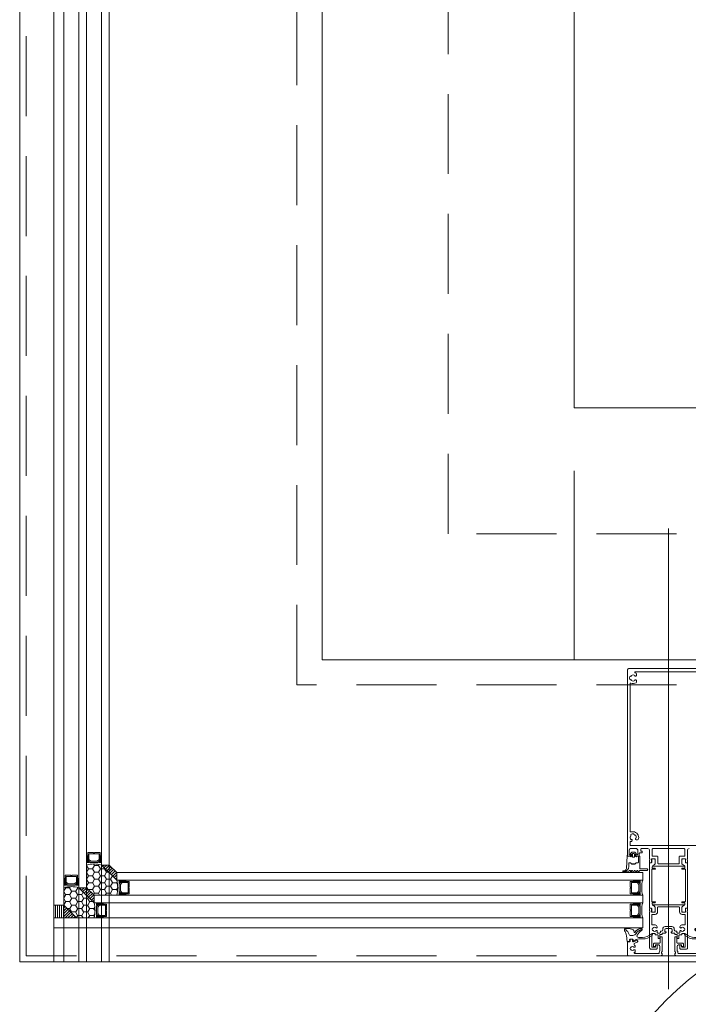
# Model space of a CAD drawing. Header units: millimetres. Extents: x 213386 to 459888, y 74252 to 208052.
# Tile 54 of 256: x 373037 to 373567, y 145459 to 146240. Entities that reach past the tile are written whole.
import ezdxf

# ---------------------------------------------------------------- set-up
doc = ezdxf.new("R2010")
doc.units = ezdxf.units.MM
doc.linetypes.add('CK_Čerchovaná 50', pattern=[6, 3, -1.5, 0, -1.5])
doc.linetypes.add('ČÁRKOVANÁ', pattern=[19.05, 12.7, -6.35])
for name, color, linetype, lineweight in [('FASÁDA DETAILNÍ', 255, 'Continuous', 0), ('LEGENDA', 255, 'Continuous', 0), ('TENKA', 255, 'Continuous', 0)]:
    doc.layers.add(name, color=color, linetype=linetype, lineweight=lineweight)
pattern_1 = [(225, (415453.0111, 93572.1125), (1.122532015, -1.122532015), [])]

# ---------------------------------------------------------------- blocks, each defined once
blk = doc.blocks.new('433270')
blk.add_lwpolyline([(1, 0, 0.414364), (0, -1), (0, -1.4, 0.255924), (0.23, -1.83, -0.547723), (0.23, -3.17, 0.255924), (0, -3.6), (0, -14.6, 0.414214), (0.3, -14.9), (1.2, -14.9, 0.414214), (1.7, -14.4), (1.7, -10.3, -0.414214), (2, -10), (6, -10, 0.414248), (7, -9), (7, -7.7, 0.414179), (6.5, -7.2), (5.7, -7.2, 0.414232), (5.4, -7.5), (5.4, -8.2, -0.414198), (5.1, -8.5), (2.8, -8.5, -0.414204), (1.8, -7.5), (1.8, -4.49, -0.147432), (1.97, -3.94, 0.147461), (2.4, -2.5), (2.4, -2.3, -0.414214), (2.9, -1.8), (21.87, -1.8, -0.668178), (22.22, -2.65), (22.16, -2.72, 1), (21.59, -3.29), (21.52, -3.35, 0.198912), (21.38, -3.71), (21.38, -4.05, 0.414214), (22.08, -4.75), (22.38, -4.75, 0.576988), (22.64, -4.3, -0.311246), (24.56, -4.3, 0.576988), (24.82, -4.75), (25.3, -4.75, -0.260065), (25.3, -6.65), (24.82, -6.65, 0.576988), (24.56, -7.1, -0.311246), (22.64, -7.1, 0.576988), (22.38, -6.65), (22.08, -6.65, 0.414214), (21.38, -7.35), (21.38, -7.61, 0.267949), (21.63, -8.04), (21.89, -8.2, -0.637047), (21.73, -10), (19.83, -10.7, 0.315299), (19.5, -11.17), (19.5, -11.49, 0.520567), (20.17, -11.96), (22.83, -10.99, -0.520567), (23.5, -11.46), (23.5, -12.5, 0.414062), (24, -13), (25, -13, 0.414186), (25.5, -12.5), (25.5, -11.5, -0.414182), (26, -11), (27, -11, 0.414214), (27.5, -10.5), (27.5, -0.5, 0.414214), (27, 0), (1, 0)], format="xyb", close=True)
blk = doc.blocks.new('284325')
for points in [[(0.84, -5.23, -0.560316), (0.94, -4.73), (1.94, -4.36, 0.3153), (2.14, -4.08), (2.14, -1.89, 0.451558), (1.8, -1.59), (0.9, -1.7, -0.399586), (0.57, -1.46), (0.3, -0.07, -0.415977), (0.53, 0.29, 0.024107), (6.15, 1.24, 0.076636), (8.99, 2.34, -0.577615), (10.79, 1.3), (10.02, 1.37, 0.283171), (9.08, 0.9, -0.168429), (7.07, -0.74), (5.9, -1.16, 0.315302), (5.24, -2.1), (5.24, -4.21, 0.269719), (6.76, -6.82, -0.194797), (10.18, -11.53, -0.342663), (9.17, -11.17, 0.119207), (5.43, -7.59, 0.578571), (3.63, -8.62), (3.63, -11.77, 0.176415), (6.16, -18.72, -1), (5.24, -19.49, -0.176415), (2.43, -11.77), (2.43, -8.89, 0.208286), (0.84, -5.23)], [(8.95, -6.65), (10.32, -8.78, -0.134555), (10.79, -10.63, -0.339795), (10.19, -11.53, 0.194788), (6.76, -6.81, -0.269736), (5.25, -4.21), (5.25, -2.1, -0.315302), (5.9, -1.17), (7.07, -0.74, 0.168429), (9.09, 0.89, -0.283167), (10.01, 1.36), (10.79, 1.29), (10.79, -0.74, -0.070852), (10.71, -1.3), (9.95, -3.93, -0.241839), (9.08, -4.83), (7.93, -5.22, 0.836024), (8.08, -6.19), (8.11, -6.19, -0.255349), (8.95, -6.65)]]:
    blk.add_lwpolyline(points, format="xyb", close=True)
blk = doc.blocks.new('284336')
for points in [[(-0.7, -9.6), (-10, -9.6, 0.414511), (-10.51, -10.11), (-10.51, -15.51, -1), (-11.69, -15.51), (-11.69, -9.6), (-12.69, -8.95, -0.668884), (-12.6, -8.23), (-11.99, -8.01, 0.766384), (-11.99, -7.21), (-12.6, -6.99, -0.76831), (-12.6, -6.23), (-11.99, -6.01, 0.766384), (-11.99, -5.21), (-12.6, -4.99, -0.76831), (-12.6, -4.23), (-11.99, -4.01, 0.766384), (-11.99, -3.21), (-12.6, -2.99, -0.877523), (-12.5, -2.22), (-12.1, -2.22, 0.698129), (-11.83, -1.5, -0.220231), (-12.89, 0.78), (-12.89, 3.45, -0.157143), (-12.82, 3.68), (-12.69, 3.42, -0.067482), (-12.48, 2.53, 0.393136), (-8.66, -1.02), (-6.1, -1.02, -0.414214), (-5.61, -1.51), (-5.61, -2.22, -0.267949), (-5.85, -2.65), (-6.35, -2.93, 0.267949), (-6.61, -3.38), (-6.61, -5.84, 0.267949), (-6.35, -6.29), (-5.85, -6.57, -0.267949), (-5.61, -7), (-5.61, -8.11, 0.414215), (-5.1, -8.62), (-0.41, -8.62), (-0.41, -9.31, -0.414212), (-0.7, -9.6)], [(-0.41, 0), (-0.41, -2, 0.990243), (-0.4, -3.02), (0.9, -3.02, 0.414214), (1.21, -2.71), (1.21, -2.61, -0.668123), (1.71, -2.4), (2.75, -3.45, -0.199004), (2.89, -3.79), (2.89, -5.43, -0.199038), (2.75, -5.77), (1.71, -6.82, -0.668191), (1.21, -6.61), (1.21, -6.51, 0.414214), (0.9, -6.2), (-0.4, -6.2, 0.990269), (-0.41, -7.22), (-0.41, -8.6), (-5.1, -8.6, -0.414215), (-5.59, -8.11), (-5.59, -7, 0.267949), (-5.84, -6.56), (-6.34, -6.27, -0.267949), (-6.59, -5.84), (-6.59, -3.38, -0.267949), (-6.34, -2.95), (-5.84, -2.66, 0.267949), (-5.59, -2.22), (-5.59, -1.51, 0.414214), (-6.1, -1), (-8.66, -1, -0.393156), (-12.46, 2.53, 0.067572), (-12.67, 3.43), (-12.8, 3.7, -0.637545), (-12.12, 3.53), (-11.92, 2.53, 0.344315), (-10.06, 0.91), (0, 0.38, -0.406913), (0.39, 0), (-0.41, 0)], [(1.7, -4.31, 0.414235), (1.2, -3.81), (-0.7, -3.81, 0.414214), (-1.2, -4.31), (-1.2, -4.91, 0.414214), (-0.7, -5.41), (1.2, -5.41, 0.414235), (1.7, -4.91), (1.7, -4.31)]]:
    blk.add_lwpolyline(points, format="xyb", close=True)

msp = doc.modelspace()

# ---------------------------------------------------------------- hatches: boundary and pattern name
at = {"layer": 'FASÁDA DETAILNÍ'}
h = msp.add_hatch(dxfattribs=at)
h.set_pattern_fill('HONEY', color=256, angle=180)
h.set_pattern_definition([(180, (415471.0118, 93554.1125), (-4.7625, -2.74963), [3.175, -6.35]), (300, (415471.0118, 93554.1125), (4.76249943, -2.74963099), [3.175, -6.35]), (240, (415471.0118, 93554.1125), (-5.7e-07, -5.49926099), [-6.35, 3.175])])
edge = h.paths.add_edge_path()
edge.add_line((373095.637, 145545.154), (373089.638, 145551.154))
edge.add_line((373089.638, 145551.154), (373089.638, 145551.154))
edge.add_line((373089.638, 145551.154), (373089.638, 145569.154))
edge.add_arc((373095.638, 145547.263), 22.699, 74.672715, 105.327181, ccw=False)
edge.add_line((373101.638, 145569.154), (373113.638, 145557.154))
edge.add_arc((373091.746, 145551.154), 22.699, -15.327225, 15.327225, ccw=False)
edge.add_line((373113.638, 145545.154), (373095.637, 145545.154))
h = msp.add_hatch(dxfattribs=at)
h.set_pattern_fill('ANSI31', color=256, scale=0.5, angle=180)
h.set_pattern_definition([(225, (415471.0118, 93554.1125), (1.122532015, -1.122532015), [])])
h.paths.add_polyline_path([(373101.638, 145569.154), (373107.638, 145569.154), (373113.638, 145563.154), (373113.638, 145557.154)])
h = msp.add_hatch(dxfattribs=at)
h.set_pattern_fill('HONEY', color=256, angle=180)
h.set_pattern_definition([(180, (415453.011, 93572.1125), (-4.7625, -2.74963), [3.175, -6.35]), (300, (415453.011, 93572.1125), (4.76249943, -2.74963099), [3.175, -6.35]), (240, (415453.011, 93572.1125), (-5.7e-07, -5.49926099), [-6.35, 3.175])])
edge = h.paths.add_edge_path()
edge.add_line((373081.637, 145527.154), (373071.637, 145537.154))
edge.add_line((373071.637, 145537.154), (373071.637, 145537.154))
edge.add_line((373071.637, 145537.154), (373071.637, 145551.154))
edge.add_arc((373077.637, 145529.263), 22.699, 74.672715, 105.327181, ccw=False)
edge.add_line((373083.637, 145551.154), (373095.637, 145539.154))
edge.add_arc((373073.745, 145533.154), 22.699, -15.327225, 15.327225, ccw=False)
edge.add_line((373095.637, 145527.154), (373081.637, 145527.154))
h = msp.add_hatch(dxfattribs=at)
h.set_pattern_fill('ANSI31', color=256, scale=0.5, angle=180)
h.set_pattern_definition(pattern_1)
h.paths.add_polyline_path([(373083.637, 145551.154), (373089.637, 145551.154), (373095.637, 145545.154), (373095.637, 145539.154)])
h = msp.add_hatch(dxfattribs=at)
h.set_pattern_fill('ANSI31', color=256, scale=0.5, angle=225)
h.set_pattern_definition([(270, (415453.0111, 93572.1125), (1.5875, -5e-16), [])])
h.paths.add_polyline_path([(373063.637, 145537.154), (373071.637, 145537.154), (373071.637, 145527.154), (373063.637, 145527.154)])
h = msp.add_hatch(dxfattribs=at)
h.set_pattern_fill('ANSI31', color=256, scale=0.5, angle=180)
h.set_pattern_definition(pattern_1)
h.paths.add_polyline_path([(373071.637, 145537.154), (373071.637, 145537.154), (373081.637, 145527.154), (373071.637, 145527.154)])

# ---------------------------------------------------------------- linework, layer by layer
for p, q in [((373036.638, 145492.154), (373036.638, 169172.154)), ((373063.638, 145492.154), (373063.638, 169172.154)), ((373071.638, 169172.154), (373071.638, 145492.154)), ((373083.638, 145492.154), (373083.638, 169172.154)), ((373089.638, 169172.154), (373089.638, 145492.154)), ((373101.638, 145492.154), (373101.638, 169172.154)), ((373107.638, 169172.154), (373107.638, 145492.154)), ((373276.638, 145732.154), (373276.638, 168932.154)), ((373063.637, 147486.654), (373063.637, 145537.154)), ((373071.637, 145527.154), (373071.637, 147486.654)), ((373083.637, 147486.654), (373083.637, 145551.154)), ((373089.637, 145551.154), (373089.637, 147486.654)), ((373101.638, 147486.654), (373101.638, 145569.154)), ((373107.638, 145569.154), (373107.638, 147486.654)), ((373551.638, 145836.425), (373551.638, 145470.587)), ((374034.138, 145732.154), (373276.638, 145732.154)), ((373107.638, 145569.154), (373101.638, 145569.154)), ((373113.638, 145557.154), (373101.638, 145569.154)), ((373113.638, 145563.154), (373107.638, 145569.154)), ((373113.638, 145563.154), (373531.138, 145563.154)), ((373113.638, 145563.154), (373113.638, 145557.154)), ((373531.138, 145557.154), (373531.138, 145563.154)), ((373071.637, 145551.154), (373071.637, 145527.154)), ((373089.637, 145551.154), (373083.637, 145551.154)), ((373095.637, 145539.154), (373083.637, 145551.154)), ((373095.637, 145545.154), (373089.637, 145551.154)), ((373531.138, 145557.154), (373113.638, 145557.154)), ((373531.138, 145545.154), (373095.637, 145545.154)), ((373095.637, 145545.154), (373095.637, 145539.154)), ((373531.138, 145539.154), (373531.138, 145545.154)), ((373071.637, 145537.154), (373063.637, 145537.154)), ((373063.637, 145527.154), (373063.637, 145537.154)), ((373081.637, 145527.154), (373071.637, 145537.154)), ((373095.637, 145539.154), (373531.138, 145539.154)), ((373531.138, 145527.154), (373063.637, 145527.154)), ((373063.637, 145527.154), (373063.637, 145519.154)), ((373531.138, 145519.154), (373531.138, 145527.154)), ((373063.637, 145519.154), (373531.138, 145519.154)), ((374034.138, 145492.154), (373036.638, 145492.154))]:
    msp.add_line(p, q, dxfattribs=at)
at = {"layer": 'FASÁDA DETAILNÍ', "linetype": 'ČÁRKOVANÁ', "ltscale": 5}
for p, q in [((373041.638, 145497.154), (373041.638, 169167.154)), ((373256.638, 145712.154), (373256.638, 168952.154)), ((373376.638, 145832.154), (373376.638, 168832.154)), ((374034.138, 145832.154), (373376.638, 145832.154)), ((374034.138, 145712.154), (373256.638, 145712.154)), ((374034.138, 145497.154), (373041.638, 145497.154))]:
    msp.add_line(p, q, dxfattribs=at)
at = {"layer": 'FASÁDA DETAILNÍ', "ltscale": 5}
msp.add_lwpolyline([(373969.138, 145732.154), (373969.138, 145932.154), (373476.638, 145932.154), (373476.638, 168732.154), (373969.14, 168732.154), (373969.14, 168932.154)], dxfattribs=at)
at = {"layer": 'FASÁDA DETAILNÍ'}
for points in [[(373568.14, 145582.155, 0.4142136), (373566.64, 145580.655), (373566.64, 145574.156, 0.3381793), (373566.438, 145573.881), (373566.438, 145573.428, 0.3381812), (373566.638, 145573.154), (373566.638, 145571.274, -0.4142136), (373566.338, 145570.974), (373565.358, 145570.974, -0.4142136), (373565.058, 145571.274), (373565.058, 145573.954, 0.4142136), (373564.858, 145574.154), (373562.638, 145574.154, 0.4142136), (373562.138, 145573.654), (373562.138, 145569.797), (373563.987, 145568.73, -0.2679492), (373564.137, 145568.47), (373564.137, 145568.454, -0.4142136), (373563.837, 145568.154), (373539.44, 145568.154, -0.4142136), (373539.14, 145568.454), (373539.14, 145568.47, -0.2679492), (373539.29, 145568.73), (373541.138, 145569.797), (373541.138, 145573.654, 0.4142136), (373540.638, 145574.154), (373538.418, 145574.154, 0.4142136), (373538.218, 145573.954), (373538.218, 145571.274, -0.4142136), (373537.918, 145570.974), (373536.938, 145570.974, -0.4142136), (373536.638, 145571.274), (373536.638, 145573.154, 0.3381812), (373536.838, 145573.428), (373536.838, 145573.881, 0.3381793), (373536.637, 145574.156), (373536.637, 145580.655, 0.4142136), (373535.137, 145582.155), (373530.038, 145582.155, 0.4142136), (373529.538, 145581.655), (373529.538, 145580.055), (373530.738, 145580.055), (373530.738, 145578.755), (373528.938, 145578.755, 0.4142136), (373528.438, 145578.255), (373528.438, 145576.654, -0.4142136), (373527.938, 145576.154), (373525.938, 145576.154, -0.4142012), (373525.438, 145576.654), (373525.438, 145577.154), (373526.638, 145577.154, 0.4142136), (373527.138, 145577.654), (373527.138, 145581.155, 0.4142242), (373526.138, 145582.155), (373521.438, 145582.155, 0.4142029), (373520.438, 145581.155), (373520.438, 145577.154), (373521.438, 145577.154), (373521.438, 145576.654, -0.4142197), (373520.938, 145576.154), (373519.638, 145576.154, -0.4142136), (373519.138, 145576.654), (373519.138, 145724.154, -0.4142136), (373520.138, 145725.154), (373583.138, 145725.154, -0.4142136)], [(373577.817, 145722.663), (373525.459, 145722.663, 0.8147642), (373525.261, 145721.704, -0.0377754), (373525.85, 145721.396, -0.2587772), (373526.32, 145720.548), (373526.32, 145720.063, -0.4142136), (373525.32, 145719.063), (373525.214, 145719.063, -0.6451801), (373524.989, 145719.561, 0.3417321), (373522.051, 145719.561, -0.6451801), (373521.826, 145719.063), (373521.458, 145719.063, 0.2982166), (373521, 145718.763, 0.2087122), (373521, 145716.563, 0.2982166), (373521.458, 145716.263), (373521.826, 145716.263, -0.6451801), (373522.051, 145715.765, 0.3417321), (373524.989, 145715.765, -0.6451801), (373525.214, 145716.263), (373525.32, 145716.263, -0.4142136), (373526.32, 145715.263), (373526.32, 145714.779, -0.2587772), (373525.85, 145713.93, -0.2426278), (373521.83, 145713.601, 0.5349955), (373521.138, 145713.139), (373521.138, 145596.055, 0.4142136), (373521.638, 145595.555), (373523.556, 145595.555, -0.5038539), (373527.765, 145589.871, -0.2587772), (373527.067, 145589.197), (373526.599, 145589.072, -0.4142136), (373525.374, 145589.779), (373525.347, 145589.881, -0.6451801), (373525.77, 145590.228, 0.3417321), (373525.01, 145593.065, -0.6451801), (373524.47, 145593.154), (373524.375, 145593.509, 0.2982166), (373523.966, 145593.874, 0.2087122), (373521.841, 145593.305, 0.2982166), (373521.67, 145592.785), (373521.766, 145592.429, -0.6451801), (373521.343, 145592.083, 0.3417321), (373522.103, 145589.245, -0.6451801), (373522.642, 145589.156), (373522.67, 145589.054, -0.4723795), (373521.771, 145587.798), (373521.638, 145587.798, 0.4142136), (373521.136, 145587.305), (373521.136, 145585.155, 0.4142136), (373521.636, 145584.655), (373581.638, 145584.655, 0.4142136)]]:
    msp.add_lwpolyline(points, format="xyb", dxfattribs=at)
for points in [[(373100.637, 145579.155), (373100.637, 145573.155), (373098.637, 145571.155), (373092.637, 145571.155), (373090.637, 145573.155), (373090.637, 145579.155), (373095.137, 145579.155), (373095.137, 145578.655), (373096.137, 145578.655), (373096.137, 145579.155)], [(373091.637, 145578.155), (373099.637, 145578.155), (373099.637, 145573.569), (373098.223, 145572.155), (373093.19, 145572.155), (373091.637, 145573.569)], [(373082.637, 145561.154), (373082.637, 145555.154), (373080.637, 145553.154), (373074.637, 145553.154), (373072.637, 145555.154), (373072.637, 145561.154), (373077.137, 145561.154), (373077.137, 145560.654), (373078.137, 145560.654), (373078.137, 145561.154)], [(373073.637, 145560.154), (373081.637, 145560.154), (373081.637, 145555.569), (373080.223, 145554.154), (373075.19, 145554.154), (373073.637, 145555.569)], [(373123.638, 145556.154), (373117.638, 145556.154), (373115.638, 145554.154), (373115.638, 145548.154), (373117.638, 145546.154), (373123.638, 145546.154), (373123.638, 145550.654), (373123.138, 145550.654), (373123.138, 145551.654), (373123.638, 145551.654)], [(373122.638, 145547.154), (373122.638, 145555.154), (373118.052, 145555.154), (373116.638, 145553.74), (373116.638, 145548.707), (373118.052, 145547.154)], [(373521.138, 145556.154), (373527.138, 145556.154), (373529.138, 145554.154), (373529.138, 145548.154), (373527.138, 145546.154), (373521.138, 145546.154), (373521.138, 145550.654), (373521.638, 145550.654), (373521.638, 145551.654), (373521.138, 145551.654)], [(373522.138, 145547.154), (373522.138, 145555.154), (373526.724, 145555.154), (373528.138, 145553.74), (373528.138, 145548.707), (373526.724, 145547.154)], [(373105.637, 145538.154), (373099.637, 145538.154), (373097.637, 145536.154), (373097.637, 145530.154), (373099.637, 145528.154), (373105.637, 145528.154), (373105.637, 145532.654), (373105.137, 145532.654), (373105.137, 145533.654), (373105.637, 145533.654)], [(373104.637, 145529.154), (373104.637, 145537.154), (373100.051, 145537.154), (373098.637, 145535.74), (373098.637, 145530.707), (373100.051, 145529.154)], [(373521.138, 145538.154), (373527.138, 145538.154), (373529.138, 145536.154), (373529.138, 145530.154), (373527.138, 145528.154), (373521.138, 145528.154), (373521.138, 145532.654), (373521.638, 145532.654), (373521.638, 145533.654), (373521.138, 145533.654)], [(373522.138, 145529.154), (373522.138, 145537.154), (373526.724, 145537.154), (373528.138, 145535.74), (373528.138, 145530.707), (373526.724, 145529.154)]]:
    msp.add_lwpolyline(points, close=True, dxfattribs=at)
for points in [[(373560.138, 145575.649, -0.4142136), (373560.638, 145576.149), (373564.138, 145576.149, 0.4142136), (373564.638, 145576.649), (373564.638, 145581.655, 0.4142136), (373564.138, 145582.155), (373539.138, 145582.155, 0.4142136), (373538.638, 145581.655), (373538.638, 145576.649, 0.4142136), (373539.138, 145576.149), (373542.638, 145576.149, -0.4142136), (373543.138, 145575.649), (373543.138, 145570.615, 0.4142136), (373543.638, 145570.115), (373559.638, 145570.115, 0.4142136), (373560.138, 145570.615), (373560.138, 145575.649)], [(373540.76, 145565.828), (373538.56, 145565.828, 0.4142126), (373538.26, 145565.528), (373538.26, 145540.328, 0.4142126), (373538.56, 145540.028), (373540.76, 145540.028, -1), (373540.76, 145539.228), (373538.95, 145539.228, 0.4142136), (373538.65, 145538.928), (373538.65, 145538.033, 0.2679501), (373539.15, 145537.167), (373540.108, 145536.614, -0.2679492), (373541.108, 145534.881), (373541.108, 145532.483, -0.4142136), (373540.308, 145531.683), (373538.738, 145531.683, -0.4142136), (373538.268, 145532.153), (373538.268, 145534.554, 0.4142136), (373537.938, 145534.884), (373536.96, 145534.884, -0.4142139), (373536.66, 145535.184), (373536.66, 145570.644, -0.4142139), (373536.96, 145570.944), (373537.938, 145570.944, 0.4142136), (373538.268, 145571.274), (373538.268, 145573.674, -0.4142136), (373538.738, 145574.144), (373540.307, 145574.144, -0.4142136), (373541.107, 145573.344), (373541.107, 145570.946, -0.2679492), (373540.107, 145569.214), (373539.15, 145568.661, 0.2744855), (373538.65, 145567.823), (373538.65, 145566.928, 0.4142136), (373538.95, 145566.628), (373540.76, 145566.628, -1), (373540.76, 145565.828)], [(373565.017, 145565.528), (373565.017, 145540.328, -0.4142126), (373564.717, 145540.028), (373562.517, 145540.028, 1), (373562.517, 145539.228), (373564.326, 145539.228, -0.4142136), (373564.626, 145538.928), (373564.626, 145538.033, -0.2679501), (373564.126, 145537.167), (373563.169, 145536.614, 0.2679492), (373562.169, 145534.881), (373562.169, 145532.483, 0.4142136), (373562.969, 145531.683), (373564.538, 145531.683, 0.4142136), (373565.008, 145532.153), (373565.008, 145534.554, -0.4142136), (373565.338, 145534.884), (373566.317, 145534.884, 0.4142139), (373566.617, 145535.184), (373566.617, 145570.644, 0.4142139), (373566.317, 145570.944), (373565.339, 145570.944, -0.4142136), (373565.009, 145571.274), (373565.009, 145573.674, 0.4142136), (373564.539, 145574.144), (373562.969, 145574.144, 0.4142136), (373562.169, 145573.344), (373562.169, 145570.946, 0.2679492), (373563.169, 145569.214), (373564.127, 145568.661, -0.2744855), (373564.627, 145567.823), (373564.627, 145566.928, -0.4142136), (373564.327, 145566.628), (373562.517, 145566.628, 1), (373562.517, 145565.828), (373564.717, 145565.828, -0.4142126), (373565.017, 145565.528)], [(373566.638, 145503.354, -0.4142136), (373565.638, 145502.354), (373561.538, 145502.354, -0.4142136), (373560.538, 145503.354), (373560.538, 145505.154, -0.4142136), (373561.038, 145505.654), (373561.538, 145505.654, -0.4142136), (373562.038, 145505.154), (373562.038, 145504.354, 0.414219), (373562.538, 145503.854), (373564.438, 145503.854, 0.4142063), (373564.938, 145504.354), (373564.938, 145514.354, 0.4142136), (373564.438, 145514.854), (373562.738, 145514.854, 0.4142136), (373562.238, 145514.354), (373562.238, 145514.154, -0.4142136), (373561.738, 145513.654), (373560.438, 145513.654, 0.4142136), (373559.938, 145513.154), (373559.938, 145511.254, -0.4142136), (373559.438, 145510.754), (373558.438, 145510.754), (373558.438, 145513.754, 0.4142136), (373558.138, 145514.054), (373556.939, 145514.054, -0.4139712), (373556.639, 145514.354), (373556.639, 145514.654, 0.4142136), (373556.139, 145515.154), (373554.138, 145515.154, -0.4142136), (373553.638, 145515.654), (373553.638, 145516.154), (373554.638, 145516.154), (373554.638, 145517.654, 0.4142766), (373553.638, 145518.654), (373549.638, 145518.654, 0.4142766), (373548.638, 145517.654), (373548.638, 145516.154), (373549.638, 145516.154), (373549.638, 145515.654, -0.4142136), (373549.138, 145515.154), (373547.137, 145515.154, 0.4142136), (373546.637, 145514.654), (373546.637, 145514.354, -0.4139712), (373546.337, 145514.054), (373545.138, 145514.054, 0.4142136), (373544.838, 145513.754), (373544.838, 145510.754), (373543.838, 145510.754, -0.4142136), (373543.338, 145511.254), (373543.338, 145513.154, 0.4142136), (373542.838, 145513.654), (373541.538, 145513.654, -0.4142136), (373541.038, 145514.154), (373541.038, 145514.354, 0.4142136), (373540.538, 145514.854), (373538.838, 145514.854, 0.4142136), (373538.338, 145514.354), (373538.338, 145504.354, 0.4142063), (373538.838, 145503.854), (373540.738, 145503.854, 0.414219), (373541.238, 145504.354), (373541.238, 145505.154, -0.4142136), (373541.738, 145505.654), (373542.238, 145505.654, -0.4142136), (373542.738, 145505.154), (373542.738, 145503.354, -0.4142136), (373541.738, 145502.354), (373537.638, 145502.354, -0.4142136), (373536.638, 145503.354), (373536.638, 145531.654, 0.3382125), (373536.838, 145531.928), (373536.838, 145532.381, 0.3381812), (373536.638, 145532.654), (373536.638, 145534.534, -0.4142136), (373536.938, 145534.834), (373537.918, 145534.834, -0.4142136), (373538.218, 145534.534), (373538.218, 145531.854, 0.4142136), (373538.418, 145531.654), (373540.638, 145531.654, 0.4142137), (373541.138, 145532.154), (373541.138, 145536.054), (373539.279, 145537.128, -0.767327), (373539.421, 145537.654), (373563.856, 145537.654, -0.767327), (373563.997, 145537.128), (373562.138, 145536.054), (373562.138, 145532.154, 0.4142137), (373562.638, 145531.654), (373564.858, 145531.654, 0.4142136), (373565.058, 145531.854), (373565.058, 145534.534, -0.4142136), (373565.358, 145534.834), (373566.338, 145534.834, -0.4142136), (373566.638, 145534.534), (373566.638, 145532.654, 0.3381812), (373566.438, 145532.381), (373566.438, 145531.928, 0.3382125), (373566.638, 145531.654), (373566.638, 145503.354)], [(373562.338, 145529.954, -0.417268), (373560.338, 145531.925), (373560.338, 145535.354, 0.4142136), (373559.838, 145535.854), (373543.438, 145535.854, 0.4142136), (373542.938, 145535.354), (373542.938, 145531.925, -0.417268), (373540.938, 145529.954), (373538.838, 145529.954, 0.4142136), (373538.338, 145529.454), (373538.338, 145522.054, 0.4142136), (373538.838, 145521.554), (373541.038, 145521.554, -0.4142136), (373542.538, 145520.054), (373542.538, 145519.696, -0.4142136), (373541.938, 145519.096), (373541.863, 145519.096, -0.5769884), (373541.603, 145519.546, 0.3112459), (373539.673, 145519.546, -0.5769884), (373539.413, 145519.096), (373538.935, 145519.096, 0.2600646), (373538.935, 145517.196), (373539.413, 145517.196, -0.5769884), (373539.673, 145516.747, 0.3112459), (373541.603, 145516.747, -0.5769884), (373541.863, 145517.196), (373541.938, 145517.196, -0.4142136), (373542.538, 145516.596), (373542.538, 145515.654, 0.4142136), (373543.038, 145515.154), (373544.638, 145515.154, 0.4142136), (373545.138, 145515.654), (373545.138, 145516.154, -0.4142136), (373545.638, 145516.654), (373546.038, 145516.654, 0.4142129), (373547.038, 145517.654), (373547.038, 145518.254, -0.4142129), (373549.038, 145520.254), (373554.238, 145520.254, -0.4142129), (373556.238, 145518.254), (373556.238, 145517.654, 0.4142129), (373557.238, 145516.654), (373557.638, 145516.654, -0.4142136), (373558.138, 145516.154), (373558.138, 145515.654, 0.4142136), (373558.638, 145515.154), (373560.238, 145515.154, 0.4142136), (373560.738, 145515.654), (373560.738, 145516.596, -0.4142136), (373561.338, 145517.196), (373561.413, 145517.196, -0.5769884), (373561.673, 145516.747, 0.3112459), (373563.603, 145516.747, -0.5769884), (373563.863, 145517.196), (373564.341, 145517.196, 0.2600646), (373564.341, 145519.096), (373563.863, 145519.096, -0.5769884), (373563.603, 145519.546, 0.3112459), (373561.673, 145519.546, -0.5769884), (373561.413, 145519.096), (373561.338, 145519.096, -0.4142136), (373560.738, 145519.696), (373560.738, 145520.054, -0.4142136), (373562.238, 145521.554), (373564.438, 145521.554, 0.4142136), (373564.938, 145522.054), (373564.938, 145529.454, 0.4142136), (373564.438, 145529.954), (373562.338, 145529.954)]]:
    msp.add_lwpolyline(points, format="xyb", close=True, dxfattribs=at)
for centre, radius, start, end in [((373090.137, 145577.017), 0.596, 213.03656, 326.96344), ((373090.137, 145576.725), 0.596, 213.03656, 326.96344), ((373090.137, 145576.432), 0.596, 213.03656, 326.96344), ((373090.137, 145576.14), 0.596, 213.03656, 326.96344), ((373090.137, 145575.847), 0.596, 213.03656, 326.96344), ((373090.137, 145575.555), 0.596, 213.03656, 326.96344), ((373090.137, 145575.262), 0.596, 213.03656, 326.96344), ((373090.137, 145574.97), 0.596, 213.03656, 326.96344), ((373101.137, 145577.017), 0.596, 213.03656, 326.96344), ((373101.137, 145576.725), 0.596, 213.03656, 326.96344), ((373101.137, 145576.432), 0.596, 213.03656, 326.96344), ((373101.137, 145576.14), 0.596, 213.03656, 326.96344), ((373101.137, 145575.847), 0.596, 213.03656, 326.96344), ((373101.137, 145575.555), 0.596, 213.03656, 326.96344), ((373101.137, 145575.262), 0.596, 213.03656, 326.96344), ((373101.137, 145574.97), 0.596, 213.03656, 326.96344), ((373090.137, 145574.677), 0.596, 213.03656, 326.96344), ((373090.137, 145574.385), 0.596, 213.03656, 326.96344), ((373090.137, 145574.092), 0.596, 213.03656, 326.96344), ((373090.137, 145573.8), 0.596, 213.03656, 326.96344), ((373090.137, 145573.507), 0.596, 213.03656, 326.96344), ((373090.275, 145573.495), 0.879, 223.503562, 316.005092), ((373090.423, 145573.585), 1.263, 231.500435, 308.034372), ((373090.562, 145573.746), 1.712, 237.314349, 302.705051), ((373090.707, 145573.99), 2.248, 241.597185, 298.472658), ((373090.875, 145574.339), 2.897, 244.704848, 294.693326), ((373090.989, 145574.705), 3.546, 247.590952, 292.706176), ((373095.637, 145547.263), 22.699, 74.672775, 105.327225), ((373100.285, 145574.705), 3.546, 247.293824, 292.409048), ((373100.4, 145574.339), 2.897, 245.306674, 295.295152), ((373100.568, 145573.99), 2.248, 241.527342, 298.402815), ((373100.713, 145573.746), 1.712, 237.294949, 302.685651), ((373100.851, 145573.585), 1.263, 231.965628, 308.499565), ((373100.999, 145573.495), 0.879, 223.994908, 316.496438), ((373101.137, 145574.677), 0.596, 213.03656, 326.96344), ((373101.137, 145574.385), 0.596, 213.03656, 326.96344), ((373101.137, 145574.092), 0.596, 213.03656, 326.96344), ((373101.137, 145573.8), 0.596, 213.03656, 326.96344), ((373101.137, 145573.507), 0.596, 213.03656, 326.96344), ((373072.137, 145559.017), 0.596, 213.03656, 326.96344), ((373072.137, 145558.725), 0.596, 213.03656, 326.96344), ((373072.137, 145558.432), 0.596, 213.03656, 326.96344), ((373072.137, 145558.14), 0.596, 213.03656, 326.96344), ((373072.137, 145557.847), 0.596, 213.03656, 326.96344), ((373072.137, 145557.555), 0.596, 213.03656, 326.96344), ((373072.137, 145557.262), 0.596, 213.03656, 326.96344), ((373072.137, 145556.97), 0.596, 213.03656, 326.96344), ((373072.137, 145556.677), 0.596, 213.03656, 326.96344), ((373072.137, 145556.385), 0.596, 213.03656, 326.96344), ((373072.137, 145556.092), 0.596, 213.03656, 326.96344), ((373072.137, 145555.8), 0.596, 213.03656, 326.96344), ((373072.137, 145555.507), 0.596, 213.03656, 326.96344), ((373072.275, 145555.495), 0.879, 223.503562, 316.005092), ((373072.423, 145555.585), 1.263, 231.500435, 308.034372), ((373072.561, 145555.745), 1.712, 237.314349, 302.705051), ((373072.706, 145555.99), 2.248, 241.597185, 298.472658), ((373072.875, 145556.338), 2.897, 244.704848, 294.693326), ((373072.989, 145556.705), 3.546, 247.590952, 292.706176), ((373077.637, 145529.263), 22.699, 74.672775, 105.327225), ((373082.285, 145556.705), 3.546, 247.293824, 292.409048), ((373082.399, 145556.338), 2.897, 245.306674, 295.295152), ((373082.567, 145555.99), 2.248, 241.527342, 298.402815), ((373082.712, 145555.745), 1.712, 237.294949, 302.685651), ((373082.851, 145555.585), 1.263, 231.965628, 308.499565), ((373082.999, 145555.495), 0.879, 223.994908, 316.496438), ((373083.137, 145559.017), 0.596, 213.03656, 326.96344), ((373083.137, 145558.725), 0.596, 213.03656, 326.96344), ((373083.137, 145558.432), 0.596, 213.03656, 326.96344), ((373083.137, 145558.14), 0.596, 213.03656, 326.96344), ((373083.137, 145557.847), 0.596, 213.03656, 326.96344), ((373083.137, 145557.555), 0.596, 213.03656, 326.96344), ((373083.137, 145557.262), 0.596, 213.03656, 326.96344), ((373083.137, 145556.97), 0.596, 213.03656, 326.96344), ((373083.137, 145556.677), 0.596, 213.03656, 326.96344), ((373083.137, 145556.385), 0.596, 213.03656, 326.96344), ((373083.137, 145556.092), 0.596, 213.03656, 326.96344), ((373083.137, 145555.8), 0.596, 213.03656, 326.96344), ((373083.137, 145555.507), 0.596, 213.03656, 326.96344), ((373091.746, 145551.154), 22.699, 344.672775, 15.327225), ((373119.188, 145555.803), 3.546, 157.590952, 202.706176), ((373118.822, 145555.917), 2.897, 154.704848, 204.693326), ((373118.473, 145556.085), 2.248, 151.597185, 208.472658), ((373118.229, 145556.23), 1.712, 147.314349, 212.705051), ((373118.068, 145556.369), 1.263, 141.500435, 218.034372), ((373117.978, 145556.517), 0.879, 133.503562, 226.005092), ((373117.99, 145556.654), 0.596, 123.03656, 236.96344), ((373118.283, 145556.654), 0.596, 123.03656, 236.96344), ((373118.575, 145556.654), 0.596, 123.03656, 236.96344), ((373118.868, 145556.654), 0.596, 123.03656, 236.96344), ((373119.16, 145556.654), 0.596, 123.03656, 236.96344), ((373119.453, 145556.654), 0.596, 123.03656, 236.96344), ((373119.745, 145556.654), 0.596, 123.03656, 236.96344), ((373120.038, 145556.654), 0.596, 123.03656, 236.96344), ((373120.33, 145556.654), 0.596, 123.03656, 236.96344), ((373120.623, 145556.654), 0.596, 123.03656, 236.96344), ((373120.915, 145556.654), 0.596, 123.03656, 236.96344), ((373121.208, 145556.654), 0.596, 123.03656, 236.96344), ((373121.5, 145556.654), 0.596, 123.03656, 236.96344), ((373523.275, 145556.654), 0.596, 303.03656, 56.96344), ((373523.568, 145556.654), 0.596, 303.03656, 56.96344), ((373523.86, 145556.654), 0.596, 303.03656, 56.96344), ((373524.153, 145556.654), 0.596, 303.03656, 56.96344), ((373524.445, 145556.654), 0.596, 303.03656, 56.96344), ((373524.738, 145556.654), 0.596, 303.03656, 56.96344), ((373525.03, 145556.654), 0.596, 303.03656, 56.96344), ((373525.323, 145556.654), 0.596, 303.03656, 56.96344), ((373525.615, 145556.654), 0.596, 303.03656, 56.96344), ((373525.908, 145556.654), 0.596, 303.03656, 56.96344), ((373526.2, 145556.654), 0.596, 303.03656, 56.96344), ((373526.493, 145556.654), 0.596, 303.03656, 56.96344), ((373526.785, 145556.654), 0.596, 303.03656, 56.96344), ((373526.798, 145556.517), 0.879, 313.994908, 46.496438), ((373526.708, 145556.369), 1.263, 321.965628, 38.499565), ((373526.547, 145556.23), 1.712, 327.294949, 32.685651), ((373526.303, 145556.085), 2.248, 331.527342, 28.402815), ((373525.954, 145555.917), 2.897, 335.306674, 25.295152), ((373525.588, 145555.803), 3.546, 337.293824, 22.409048), ((373553.03, 145551.154), 22.699, 164.672775, 195.327225), ((373119.188, 145546.506), 3.546, 157.293824, 202.409048), ((373118.822, 145546.392), 2.897, 155.306674, 205.295152), ((373118.473, 145546.224), 2.248, 151.527342, 208.402815), ((373118.229, 145546.079), 1.712, 147.294949, 212.685651), ((373118.068, 145545.94), 1.263, 141.965628, 218.499565), ((373117.978, 145545.792), 0.879, 133.994908, 226.496438), ((373117.99, 145545.654), 0.596, 123.03656, 236.96344), ((373118.283, 145545.654), 0.596, 123.03656, 236.96344), ((373118.575, 145545.654), 0.596, 123.03656, 236.96344), ((373118.868, 145545.654), 0.596, 123.03656, 236.96344), ((373119.16, 145545.654), 0.596, 123.03656, 236.96344), ((373119.453, 145545.654), 0.596, 123.03656, 236.96344), ((373119.745, 145545.654), 0.596, 123.03656, 236.96344), ((373120.038, 145545.654), 0.596, 123.03656, 236.96344), ((373120.33, 145545.654), 0.596, 123.03656, 236.96344), ((373120.623, 145545.654), 0.596, 123.03656, 236.96344), ((373120.915, 145545.654), 0.596, 123.03656, 236.96344), ((373121.208, 145545.654), 0.596, 123.03656, 236.96344), ((373121.5, 145545.654), 0.596, 123.03656, 236.96344), ((373523.275, 145545.654), 0.596, 303.03656, 56.96344), ((373523.568, 145545.654), 0.596, 303.03656, 56.96344), ((373523.86, 145545.654), 0.596, 303.03656, 56.96344), ((373524.153, 145545.654), 0.596, 303.03656, 56.96344), ((373524.445, 145545.654), 0.596, 303.03656, 56.96344), ((373524.738, 145545.654), 0.596, 303.03656, 56.96344), ((373525.03, 145545.654), 0.596, 303.03656, 56.96344), ((373525.323, 145545.654), 0.596, 303.03656, 56.96344), ((373525.615, 145545.654), 0.596, 303.03656, 56.96344), ((373525.908, 145545.654), 0.596, 303.03656, 56.96344), ((373526.2, 145545.654), 0.596, 303.03656, 56.96344), ((373526.493, 145545.654), 0.596, 303.03656, 56.96344), ((373526.785, 145545.654), 0.596, 303.03656, 56.96344), ((373526.798, 145545.792), 0.879, 313.503562, 46.005092), ((373526.708, 145545.94), 1.263, 321.500435, 38.034372), ((373526.547, 145546.079), 1.712, 327.314349, 32.705051), ((373526.303, 145546.224), 2.248, 331.597185, 28.472658), ((373525.954, 145546.392), 2.897, 334.704848, 24.693326), ((373525.588, 145546.506), 3.546, 337.590952, 22.706176), ((373073.745, 145533.154), 22.699, 344.672775, 15.327225), ((373101.187, 145537.803), 3.546, 157.590952, 202.706176), ((373100.821, 145537.917), 2.897, 154.704848, 204.693326), ((373100.472, 145538.085), 2.248, 151.597185, 208.472658), ((373100.228, 145538.23), 1.712, 147.314349, 212.705051), ((373100.067, 145538.369), 1.263, 141.500435, 218.034372), ((373099.977, 145538.517), 0.879, 133.503562, 226.005092), ((373099.99, 145538.654), 0.596, 123.03656, 236.96344), ((373100.282, 145538.654), 0.596, 123.03656, 236.96344), ((373100.575, 145538.654), 0.596, 123.03656, 236.96344), ((373100.867, 145538.654), 0.596, 123.03656, 236.96344), ((373101.16, 145538.654), 0.596, 123.03656, 236.96344), ((373101.452, 145538.654), 0.596, 123.03656, 236.96344), ((373101.745, 145538.654), 0.596, 123.03656, 236.96344), ((373102.037, 145538.654), 0.596, 123.03656, 236.96344), ((373102.33, 145538.654), 0.596, 123.03656, 236.96344), ((373102.622, 145538.654), 0.596, 123.03656, 236.96344), ((373102.915, 145538.654), 0.596, 123.03656, 236.96344), ((373103.207, 145538.654), 0.596, 123.03656, 236.96344), ((373103.5, 145538.654), 0.596, 123.03656, 236.96344), ((373523.275, 145538.654), 0.596, 303.03656, 56.96344), ((373523.568, 145538.654), 0.596, 303.03656, 56.96344), ((373523.86, 145538.654), 0.596, 303.03656, 56.96344), ((373524.153, 145538.654), 0.596, 303.03656, 56.96344), ((373524.445, 145538.654), 0.596, 303.03656, 56.96344), ((373524.738, 145538.654), 0.596, 303.03656, 56.96344), ((373525.03, 145538.654), 0.596, 303.03656, 56.96344), ((373525.323, 145538.654), 0.596, 303.03656, 56.96344), ((373525.615, 145538.654), 0.596, 303.03656, 56.96344), ((373525.908, 145538.654), 0.596, 303.03656, 56.96344), ((373526.2, 145538.654), 0.596, 303.03656, 56.96344), ((373526.493, 145538.654), 0.596, 303.03656, 56.96344), ((373526.785, 145538.654), 0.596, 303.03656, 56.96344), ((373526.798, 145538.517), 0.879, 313.994908, 46.496438), ((373526.708, 145538.369), 1.263, 321.965628, 38.499565), ((373526.547, 145538.23), 1.712, 327.294949, 32.685651), ((373526.303, 145538.085), 2.248, 331.527342, 28.402815), ((373525.954, 145537.917), 2.897, 335.306674, 25.295152), ((373525.588, 145537.803), 3.546, 337.293824, 22.409048), ((373553.03, 145533.154), 22.699, 164.672775, 195.327225), ((373101.187, 145528.506), 3.546, 157.293824, 202.409048), ((373100.821, 145528.392), 2.897, 155.306674, 205.295152), ((373100.472, 145528.224), 2.248, 151.527342, 208.402815), ((373100.228, 145528.079), 1.712, 147.294949, 212.685651), ((373100.067, 145527.94), 1.263, 141.965628, 218.499565), ((373099.977, 145527.792), 0.879, 133.994908, 226.496438), ((373099.99, 145527.654), 0.596, 123.03656, 236.96344), ((373100.282, 145527.654), 0.596, 123.03656, 236.96344), ((373100.575, 145527.654), 0.596, 123.03656, 236.96344), ((373100.867, 145527.654), 0.596, 123.03656, 236.96344), ((373101.16, 145527.654), 0.596, 123.03656, 236.96344), ((373101.452, 145527.654), 0.596, 123.03656, 236.96344), ((373101.745, 145527.654), 0.596, 123.03656, 236.96344), ((373102.037, 145527.654), 0.596, 123.03656, 236.96344), ((373102.33, 145527.654), 0.596, 123.03656, 236.96344), ((373102.622, 145527.654), 0.596, 123.03656, 236.96344), ((373102.915, 145527.654), 0.596, 123.03656, 236.96344), ((373103.207, 145527.654), 0.596, 123.03656, 236.96344), ((373103.5, 145527.654), 0.596, 123.03656, 236.96344), ((373523.275, 145527.654), 0.596, 303.03656, 56.96344), ((373523.568, 145527.654), 0.596, 303.03656, 56.96344), ((373523.86, 145527.654), 0.596, 303.03656, 56.96344), ((373524.153, 145527.654), 0.596, 303.03656, 56.96344), ((373524.445, 145527.654), 0.596, 303.03656, 56.96344), ((373524.738, 145527.654), 0.596, 303.03656, 56.96344), ((373525.03, 145527.654), 0.596, 303.03656, 56.96344), ((373525.323, 145527.654), 0.596, 303.03656, 56.96344), ((373525.615, 145527.654), 0.596, 303.03656, 56.96344), ((373525.908, 145527.654), 0.596, 303.03656, 56.96344), ((373526.2, 145527.654), 0.596, 303.03656, 56.96344), ((373526.493, 145527.654), 0.596, 303.03656, 56.96344), ((373526.785, 145527.654), 0.596, 303.03656, 56.96344), ((373526.798, 145527.792), 0.879, 313.503562, 46.005092), ((373526.708, 145527.94), 1.263, 321.500435, 38.034372), ((373526.547, 145528.079), 1.712, 327.314349, 32.705051), ((373526.303, 145528.224), 2.248, 331.597185, 28.472658), ((373525.954, 145528.392), 2.897, 334.704848, 24.693326), ((373525.588, 145528.506), 3.546, 337.590952, 22.706176)]:
    msp.add_arc(centre, radius, start, end, dxfattribs=at)
at = {"layer": 'LEGENDA', "ltscale": 20}
msp.add_circle((373726.638, 145285.095), 250, dxfattribs=at)
at = {"layer": 'TENKA', "linetype": 'CK_Čerchovaná 50', "ltscale": 50}
msp.add_line((373476.638, 145732.154), (373476.638, 168932.154), dxfattribs=at)

# ---------------------------------------------------------------- block references
at = {"layer": 'FASÁDA DETAILNÍ'}
for name, p, rotation in [('284336', (373519.138, 145576.564), 90), ('284325', (373519.138, 145508.014), 90), ('433270', (373546.638, 145497.154), 180)]:
    msp.add_blockref(name, p, dxfattribs=dict(at, rotation=rotation))
at = {"layer": 'FASÁDA DETAILNÍ', "xscale": -1}
for name, p, rotation in [('433270', (373556.638, 145497.154), 180), ('284325', (373584.138, 145508.014), 270)]:
    msp.add_blockref(name, p, dxfattribs=dict(at, rotation=rotation))

doc.saveas('drawing.dxf')
